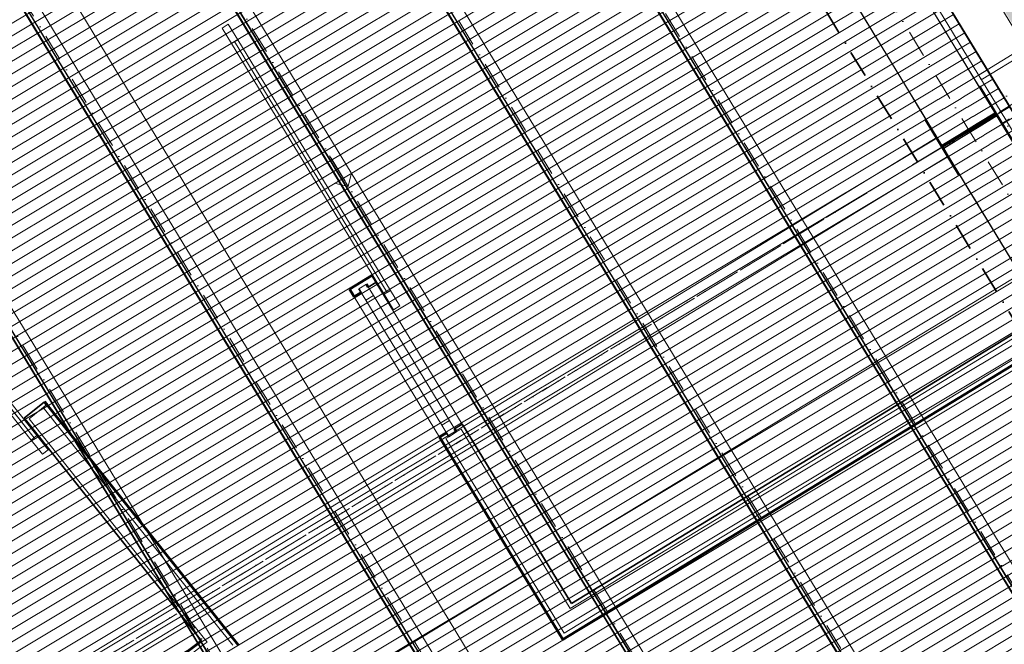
# Model space of a CAD drawing. Header units: millimetres. Extents: x -738537 to 1850049, y -250217 to 604013.
# Tile 202 of 204: x -143427 to -137968, y 493279 to 496740. Entities that reach past the tile are written whole.
import ezdxf

# ---------------------------------------------------------------- set-up
doc = ezdxf.new("R2010")
doc.units = ezdxf.units.MM
doc.header["$MEASUREMENT"] = 0
doc.set_wipeout_variables(frame=1)
for name, pattern in [('Dashed', [280, 140, -140]), ('Dense Dotted', [80.00000000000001, 0, -80.00000000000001]), ('Dot & Dashed', [280, 150, -60.00000000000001, 0, -69.99999999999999]), ('Wipeout_Contour', [1000, 0, -1000])]:
    doc.linetypes.add(name, pattern=pattern)
for name, color, linetype, lineweight in [('0_Pen_No__1', 214, 'Continuous', 35), ('0_Pen_No__128', 9, 'Continuous', 0), ('0_Pen_No__16', 8, 'Continuous', 20), ('0_Pen_No__161', 1, 'Continuous', 5), ('0_Pen_No__2', 1, 'Continuous', 25), ('0_Pen_No__3', 30, 'Continuous', 15), ('0_Pen_No__4', 5, 'Continuous', 5), ('0_Pen_No__41', 7, 'Continuous', 60), ('0_Pen_No__5', 4, 'Continuous', 5), ('0_Pen_No__6', 7, 'Continuous', 5), ('0_Pen_No__69', 255, 'Continuous', 20), ('0_Pen_No__90', 255, 'Continuous', 20), ('A_SITE 3D_Pen_No__128', 9, 'Continuous', 0)]:
    doc.layers.add(name, color=color, linetype=linetype, lineweight=lineweight)
for name, color, linetype, lineweight, true_color in [('0_Pen_No__168', 7, 'Continuous', 5, 0x996633), ('0_Pen_No__21', 7, 'Continuous', 0, 0x00ff4d), ('0_Pen_No__7', 7, 'Continuous', 5, 0x9f07ff)]:
    doc.layers.add(name, color=color, linetype=linetype, lineweight=lineweight, true_color=true_color)
doc.styles.add('GENERATED_STYLE_3', font='GOTHICB.TTF')

msp = doc.modelspace()

# ---------------------------------------------------------------- hatches: boundary and pattern name
at = {"layer": 'A_SITE 3D_Pen_No__128', "linetype": 'Continuous', "lineweight": 0}
h = msp.add_hatch(dxfattribs=at)
h.set_pattern_fill('PATTERN__PAVING', color=9, style=0, pattern_type=2)
h.set_pattern_definition([(0, (50185.62697898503, -15960.65989037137), (0, 400), [300, -100]), (0, (50485.62697898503, -15860.65989037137), (0, 400), [300, -100]), (0, (50385.62697898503, -15760.65989037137), (0, 400), [300, -100]), (0, (50285.62697898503, -15660.65989037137), (0, 400), [300, -100]), (90, (50385.62697898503, -15960.65989037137), (-400, 0), [300, -100]), (90, (50285.62697898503, -15860.65989037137), (-400, 0), [300, -100]), (90, (50185.62697898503, -15760.65989037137), (-400, 0), [300, -100]), (90, (50485.62697898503, -15660.65989037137), (-400, 0), [300, -100])])
edge = h.paths.add_edge_path()
edge.add_line((-141658.9293926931, 502906.4695418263), (-133859.9950531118, 489985.8820768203))
edge.add_line((-133859.9950531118, 489985.8820768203), (-135892.4492537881, 488936.9625801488))
edge.add_line((-135892.4492537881, 488936.9625801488), (-135447.9528253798, 485471.3004020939))
edge.add_line((-135447.9528253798, 485471.3004020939), (-132557.4978225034, 487200.5223492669))
edge.add_line((-132557.4978225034, 487200.5223492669), (-130811.4978724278, 484271.7852503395))
edge.add_line((-130811.4978724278, 484271.7852503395), (-126376.4927639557, 487704.942828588))
edge.add_line((-126376.4927639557, 487704.942828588), (-122397.6530312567, 482565.0172242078))
edge.add_line((-122397.6530312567, 482565.0172242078), (-128475.29806878, 477860.2845403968))
edge.add_arc((-127080.1570592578, 476557.3914522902), 1908.912998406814, 136.9582252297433, 163.5685497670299)
edge.add_line((-128911.1078554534, 477097.361837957), (-129104.1927279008, 476054.664263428))
edge.add_line((-129104.1927279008, 476054.664263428), (-128886.2914889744, 471446.3544810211))
edge.add_line((-128886.2914889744, 471446.3544810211), (-128671.8969748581, 470453.260833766))
edge.add_line((-128671.8969748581, 470453.260833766), (-127087.2195249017, 466132.5667483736))
edge.add_line((-127087.2195249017, 466132.5667483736), (-123461.5061781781, 461877.5054720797))
edge.add_arc((-122058.0420411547, 465862.571642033), 4224.980942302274, 250.598710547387, 274.2765838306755)
edge.add_line((-121742.980219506, 461649.354342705), (-120509.3880554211, 462059.6889993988))
edge.add_line((-120509.3880554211, 462059.6889993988), (-119169.5582814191, 462641.9551146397))
edge.add_line((-119169.5582814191, 462641.9551146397), (-117334.3877235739, 463681.5930941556))
edge.add_line((-117334.3877235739, 463681.5930941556), (-116655.3332468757, 464272.2579887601))
edge.add_line((-116655.3332468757, 464272.2579887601), (-115250.1654718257, 466224.7617648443))
edge.add_line((-115250.1654718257, 466224.7617648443), (-115382.675536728, 466316.6532873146))
edge.add_line((-115382.675536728, 466316.6532873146), (-116768.867495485, 464372.3078483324))
edge.add_line((-116768.867495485, 464372.3078483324), (-117416.7596665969, 463822.002719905))
edge.add_line((-117416.7596665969, 463822.002719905), (-119178.7780829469, 462845.9949843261))
edge.add_line((-119178.7780829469, 462845.9949843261), (-120570.1069556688, 462205.6794619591))
edge.add_line((-120570.1069556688, 462205.6794619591), (-121737.7188536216, 461826.2292595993))
edge.add_arc((-121985.1222943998, 465796.2847904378), 3977.756827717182, 250.6114960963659, 273.5659113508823, ccw=False)
edge.add_line((-123305.6256770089, 462044.1093951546), (-126795.2386001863, 466254.0045489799))
edge.add_line((-126795.2386001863, 466254.0045489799), (-128417.6412986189, 470541.8839182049))
edge.add_line((-128417.6412986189, 470541.8839182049), (-128658.5993877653, 471458.8567635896))
edge.add_line((-128658.5993877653, 471458.8567635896), (-128763.3248807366, 476165.610694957))
edge.add_line((-128763.3248807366, 476165.610694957), (-128607.6067542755, 476976.9995447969))
edge.add_arc((-126795.1373672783, 476447.5864265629), 1888.206431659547, 136.8095910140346, 163.7171839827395, ccw=False)
edge.add_line((-128171.7969676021, 477739.9222472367), (-127416.23583989, 478324.8055445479))
edge.add_line((-127416.23583989, 478324.8055445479), (-125872.2569375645, 477891.1987847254))
edge.add_line((-125872.2569375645, 477891.1987847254), (-121158.2987825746, 481540.2951820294))
edge.add_line((-121158.2987825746, 481540.2951820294), (-121946.7165571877, 482558.7852391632))
edge.add_line((-121946.7165571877, 482558.7852391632), (-121956.0473127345, 482551.5622589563))
edge.add_line((-121956.0473127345, 482551.5622589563), (-129459.6106460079, 492244.7793503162))
edge.add_line((-129459.6106460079, 492244.7793503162), (-133676.8141901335, 490076.262179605))
edge.add_line((-133676.8141901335, 490076.262179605), (-141537.6477579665, 502979.6757724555))
edge.add_line((-141537.6477579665, 502979.6757724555), (-141658.9293926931, 502906.4695418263))

# ---------------------------------------------------------------- linework, layer by layer
at = {"layer": '0_Pen_No__3', "color": 7, "linetype": 'Continuous', "lineweight": 15}
for p, q in [((-138029.1991405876, 494760.7113019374), (-138283.1604910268, 494605.9951836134)), ((-138029.1991405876, 494760.7113019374), (-138007.9673772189, 494725.8584176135)), ((-138007.9673772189, 494725.8584176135), (-138261.9287276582, 494571.14229929)), ((-138283.1604910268, 494605.9951836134), (-139036.5790178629, 494147.0068091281)), ((-138283.1604910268, 494605.9951836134), (-138261.9287276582, 494571.14229929)), ((-138261.9287276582, 494571.14229929), (-139015.3428704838, 494112.1539248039)), ((-138774.0162386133, 494306.9618201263), (-138752.7844752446, 494272.1089358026)), ((-139036.5790178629, 494147.0068091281), (-139222.3558513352, 494033.8291913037)), ((-139036.5790178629, 494147.0068091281), (-139015.3428704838, 494112.1539248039)), ((-139015.3428704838, 494112.1539248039), (-139201.1240879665, 493998.97630698)), ((-139222.3558513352, 494033.8291913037), (-139980.9343586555, 493571.6930972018)), ((-139222.3558513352, 494033.8291913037), (-139201.1240879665, 493998.97630698)), ((-139201.1240879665, 493998.97630698), (-139959.702595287, 493536.8402128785)), ((-139250.4792793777, 494016.692093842), (-139229.247516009, 493981.8392095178)), ((-139476.3172017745, 493879.1130729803), (-139455.0854384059, 493844.2601886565)), ((-139508.7544962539, 493859.349953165), (-139487.5227328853, 493824.4970688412)), ((-139726.9730082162, 493726.4048315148), (-139705.7412448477, 493691.5563312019)), ((-139980.9343586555, 493571.6930972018), (-139959.702595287, 493536.8402128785))]:
    msp.add_line(p, q, dxfattribs=at)
for points in [[(-161459.2797118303, 523616.4396209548), (-162528.4261944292, 524819.0204494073), (-165486.4915726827, 522193.4889295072), (-164417.7468441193, 520986.2143751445), (-165655.4646538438, 519885.8295931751), (-158661.369294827, 512020.6377612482), (-161000.2928529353, 509940.757860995), (-160550.0876614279, 509434.4807782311), (-160072.2245931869, 509869.7380625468), (-146311.2996773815, 491713.3398175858), (-146288.8038686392, 491683.6585646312), (-141875.7226593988, 485860.3230576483), (-134132.2816761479, 489842.057524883), (-149778.0654580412, 515524.0590160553), (-150456.8647923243, 515110.5266388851), (-159275.1582538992, 525087.229691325), (-159407.0048719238, 524970.0527715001), (-159640.8659356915, 525233.1005953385)], [(-140025.349321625, 495404.3384524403), (-141209.9892792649, 497366.6291674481), (-140513.4838503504, 497787.1112884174), (-139328.8438927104, 495824.8205734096)]]:
    msp.add_lwpolyline(points, close=True, dxfattribs=at)

# ---------------------------------------------------------------- next in the draw order: wipeouts: each hides what was drawn before it
at = {"color": 254, "linetype": 'Wipeout_Contour', "lineweight": 0, "ltscale": 4357763.73173579}
msp.add_wipeout([(-149231.65046013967, 495566.4134747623), (-151654.8573000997, 493828.075023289), (-149846.6964267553, 491292.221350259), (-147885.45595578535, 492689.70368699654), (-147704.86051711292, 492818.3870913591), (-142494.99402362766, 485532.14447194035), (-141870.404024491, 485853.31811416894), (-149134.4840580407, 495438.28479286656)], dxfattribs=at)
at = {"color": 254, "linetype": 'Wipeout_Contour', "lineweight": 0, "ltscale": 2168686.363240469}
msp.add_wipeout([(-139232.0375556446, 491717.6901347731), (-136630.36053420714, 493279.4466280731), (-136656.37452154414, 493322.1476725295), (-139215.18143802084, 491786.12560523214)], dxfattribs=at)

# ---------------------------------------------------------------- next in the draw order: hatches: boundary and pattern name
at = {"layer": '0_Pen_No__128', "linetype": 'Continuous', "lineweight": 0, "true_color": 0x2f2f2f}
h = msp.add_hatch(color=250, dxfattribs=at)
h.paths.add_polyline_path([(-140185.2646659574, 498598.9832902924), (-142169.8771670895, 497400.8676128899), (-140379.4893663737, 494435.1890242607), (-138394.8768652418, 495633.3047016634)])
h.paths.add_polyline_path([(-140025.349321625, 495404.3384524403), (-141209.9892792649, 497366.6291674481), (-140513.4838503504, 497787.1112884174), (-139328.8438927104, 495824.8205734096)], flags=0)
h = msp.add_hatch(color=250, dxfattribs=at)
h.paths.add_polyline_path([(-145028.5977082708, 496009.4049909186), (-147092.2409881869, 494411.9293641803), (-144971.6980938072, 491672.5798426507), (-142908.0548138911, 493270.0554693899)])
h.paths.add_polyline_path([(-145038.810774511, 492438.3902504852), (-146441.9033578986, 494250.926562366), (-145209.1961270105, 495205.1708231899), (-143806.1035436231, 493392.6345113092)], flags=0)

# ---------------------------------------------------------------- next in the draw order: linework, layer by layer
at = {"layer": '0_Pen_No__3', "color": 7, "linetype": 'Continuous', "lineweight": 15}
for points in [[(-140185.2646659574, 498598.9832902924), (-142169.8771670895, 497400.8676128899), (-140379.4893663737, 494435.1890242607), (-138394.8768652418, 495633.3047016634)], [(-145028.5977082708, 496009.4049909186), (-147092.2409881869, 494411.9293641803), (-144971.6980938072, 491672.5798426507), (-142908.0548138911, 493270.0554693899)]]:
    msp.add_lwpolyline(points, close=True, dxfattribs=at)

# ---------------------------------------------------------------- next in the draw order: wipeouts: each hides what was drawn before it
at = {"color": 254, "linetype": 'Wipeout_Contour', "lineweight": 0, "ltscale": 3274114.801400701}
msp.add_wipeout([(-149340.69628907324, 495713.1732858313), (-141882.9420496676, 485858.26028435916), (-134439.8966987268, 489683.8773511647), (-140343.81723151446, 499374.95509745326), (-143093.85045132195, 497699.8365008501), (-144273.55745379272, 499635.66845030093)], dxfattribs=at)

# ---------------------------------------------------------------- next in the draw order: hatches: boundary and pattern name
at = {"layer": '0_Pen_No__128', "linetype": 'Continuous', "lineweight": 0}
h = msp.add_hatch(dxfattribs=at)
h.set_pattern_fill('PATTERN__TILES_ANGLED', color=9, style=0, pattern_type=2)
h.set_pattern_definition([(31.22252268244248, (-141305.8923864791, 493150.9151897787), (-207345.283489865, 342064.2241078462), []), (121.2225226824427, (-141305.8923864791, 493150.9151897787), (342064.2241078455, 207345.2834898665), [])])
h.paths.add_polyline_path([(-149340.6962890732, 495713.1732858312), (-141882.9420496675, 485858.2602843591), (-134439.8966987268, 489683.8773511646), (-140343.8172315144, 499374.9550974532), (-143093.8504513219, 497699.83650085), (-144273.5574537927, 499635.6684503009)])
at = {"layer": '0_Pen_No__7', "linetype": 'Continuous', "lineweight": 5, "true_color": 0x3f3f3f}
for points in [[(-138355.0408602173, 496331.4883279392), (-138216.7590200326, 496104.5035440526), (-138118.5487031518, 496164.3344255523), (-138256.8305433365, 496391.3192094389)], [(-134337.5558170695, 489957.9677040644), (-138107.6717022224, 496146.4802120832), (-138205.8820080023, 496086.6493184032), (-134435.7661228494, 489898.1368103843)]]:
    msp.add_hatch(color=250, dxfattribs=at).paths.add_polyline_path(points)

# ---------------------------------------------------------------- next in the draw order: linework, layer by layer
at = {"layer": '0_Pen_No__1', "color": 7, "linetype": 'Dot & Dashed', "lineweight": 35}
msp.add_line((-129559.1722800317, 481359.8123515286), (-160919.9861070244, 532837.531265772), dxfattribs=at)
at = {"layer": '0_Pen_No__1', "color": 7, "linetype": 'Continuous', "lineweight": 35}
for p, q in [((-138256.8301233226, 496391.3177430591), (-138158.6195177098, 496451.1507198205)), ((-138256.8301233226, 496391.3177430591), (-138158.6195177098, 496451.1507198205)), ((-138355.0407289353, 496331.4891503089), (-138256.8301233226, 496391.3177430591)), ((-138355.0407289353, 496331.4891503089), (-138256.8301233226, 496391.3177430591)), ((-138118.5496607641, 496164.3355938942), (-138256.8301233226, 496391.3177430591)), ((-138410.5510712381, 496297.6708924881), (-138355.0407289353, 496331.4891503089)), ((-138410.5510712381, 496297.6708924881), (-138355.0407289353, 496331.4891503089)), ((-138216.7602663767, 496104.5026171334), (-138355.0407289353, 496331.4891503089)), ((-138453.251334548, 496271.6561735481), (-138410.5510712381, 496297.6708924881)), ((-138453.251334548, 496271.6561735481), (-138410.5510712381, 496297.6708924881)), ((-138453.251334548, 496271.6561735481), (-138410.5510712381, 496297.6708924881)), ((-138453.251334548, 496271.6561735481), (-138410.5510712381, 496297.6708924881)), ((-134337.5553289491, 489957.9663060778), (-138107.6729304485, 496146.4795186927)), ((-134435.765934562, 489898.1377133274), (-138205.8835360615, 496086.6509259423)), ((-141494.6148528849, 495258.3096578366), (-141451.9189735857, 495284.3287607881)), ((-141494.6148528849, 495258.3096578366), (-141451.9189735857, 495284.3287607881)), ((-141462.3266147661, 495301.4088661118), (-141475.338358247, 495322.7546137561)), ((-141462.3266147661, 495301.4088661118), (-141451.9189735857, 495284.3287607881)), ((-141462.3266147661, 495301.4088661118), (-141451.9189735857, 495284.3287607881)), ((-141547.7183733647, 495249.3662761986), (-141534.7066298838, 495228.0205285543)), ((-143289.3148110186, 494622.8254003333), (-143402.6940933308, 494532.4358696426)), ((-143289.3148110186, 494622.8254003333), (-143402.6940933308, 494532.4358696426)), ((-143390.2259671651, 494516.7981038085), (-143402.6940933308, 494532.4358696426)), ((-143390.2259671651, 494516.7981038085), (-143402.6940933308, 494532.4358696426)), ((-141015.8545905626, 494472.7475652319), (-140973.1587112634, 494498.7666681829)), ((-141015.8545905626, 494472.7475652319), (-140973.1587112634, 494498.7666681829)), ((-140962.7510700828, 494481.6909468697), (-140973.1587112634, 494498.7666681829)), ((-140962.7510700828, 494481.6909468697), (-140973.1587112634, 494498.7666681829)), ((-141048.1428286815, 494429.6483569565), (-141061.1501881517, 494450.9941046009))]:
    msp.add_line(p, q, dxfattribs=at)
for points in [[(-138020.33839722, 496224.1653184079), (-138158.620273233, 496451.1501533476)], [(-138453.2511884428, 496271.6574688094), (-138314.9693157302, 496044.6726392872)], [(-138314.9693157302, 496044.6726392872), (-138020.33839722, 496224.1653184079)], [(-138009.4613964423, 496206.3111057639), (-138304.0923137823, 496026.8184247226)], [(-134239.3455112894, 490017.7985977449), (-138009.4613964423, 496206.3111057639)], [(-137939.7071195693, 496187.9161160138), (-137982.4072517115, 496161.9026826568)], [(-137982.4072517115, 496161.9026826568), (-134320.9679180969, 490151.779327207)], [(-138304.0923137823, 496026.8184247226), (-134533.9764286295, 489838.3059167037)], [(-137742.578628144, 495105.1134764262), (-140367.9411856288, 493505.7110740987)], [(-143390.2269168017, 494516.7964923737), (-142419.4369136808, 493299.0834251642)], [(-140367.9411856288, 493505.7110740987), (-140962.7493907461, 494481.689145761)]]:
    msp.add_lwpolyline(points, dxfattribs=at)
at = {"layer": '0_Pen_No__16', "color": 8, "linetype": 'Dense Dotted', "lineweight": 20}
for p, q in [((-138229.2634646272, 496148.5838437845), (-135266.8691293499, 497953.3056501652)), ((-138153.8409461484, 496024.7443121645), (-135191.4334588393, 497829.4748865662)), ((-134684.256039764, 496967.4600329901), (-138006.2006209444, 494944.4451864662))]:
    msp.add_line(p, q, dxfattribs=at)
at = {"layer": '0_Pen_No__168', "color": 25, "linetype": 'Continuous', "lineweight": 5, "true_color": 0x996633}
msp.add_lwpolyline([(-149340.6962890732, 495713.1732858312), (-141882.9420496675, 485858.2602843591), (-134439.8966987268, 489683.8773511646), (-140343.8172315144, 499374.9550974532), (-143093.8504513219, 497699.83650085), (-144273.5574537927, 499635.6684503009)], close=True, dxfattribs=at)
at = {"layer": '0_Pen_No__2', "color": 7, "linetype": 'Continuous', "lineweight": 25}
for points in [[(-138355.5760545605, 496332.3672889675), (-138257.3657058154, 496392.1982129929), (-138203.2560103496, 496303.379058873), (-138301.4663590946, 496243.5481348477)], [(-138270.8684873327, 496193.3228089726), (-138172.6581385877, 496253.1537329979), (-138118.548443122, 496164.3345788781), (-138216.7587918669, 496104.5036548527)], [(-138205.881791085, 496086.6494422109), (-138107.6714423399, 496146.4803662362), (-138053.561746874, 496057.6612121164), (-138151.7720956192, 495997.8302880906)]]:
    msp.add_lwpolyline(points, close=True, dxfattribs=at)
at = {"layer": '0_Pen_No__21', "color": 100, "linetype": 'Continuous', "lineweight": 0, "true_color": 0x00ff4d}
for p, q in [((-141505.0224940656, 495275.3897631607), (-141547.7183733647, 495249.3662761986)), ((-141505.0224940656, 495275.3897631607), (-141547.7183733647, 495249.3662761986)), ((-137732.173653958, 495088.0346858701), (-140374.6141271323, 493478.2259910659)), ((-140407.9720638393, 493340.8091785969), (-137680.1442160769, 495002.6341592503)), ((-143374.5882013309, 494529.2618459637), (-143276.8466848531, 494607.1832504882)), ((-142308.2039252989, 493352.0585498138), (-143296.3949881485, 494591.6024767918)), ((-143374.5882013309, 494529.2618459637), (-142387.9052381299, 493291.6161955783)), ((-140979.8267913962, 494471.2789216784), (-141005.4469493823, 494455.6674599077)), ((-140374.6141271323, 493478.2259910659), (-140979.8267913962, 494471.2789216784)), ((-141065.2185499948, 494419.2407157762), (-141048.1428286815, 494429.6483569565)), ((-141065.2185499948, 494419.2407157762), (-140407.9720638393, 493340.8091785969)), ((-141005.4469493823, 494455.6674599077), (-141048.1428286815, 494429.6483569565)), ((-141005.4469493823, 494455.6674599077), (-141048.1428286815, 494429.6483569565)), ((-141005.4469493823, 494455.6674599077), (-141048.1428286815, 494429.6483569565)), ((-142245.8501424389, 493273.8434165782), (-142308.2039252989, 493352.0585498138)), ((-142403.8498847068, 493279.5294783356), (-145362.4082107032, 491035.9419061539)), ((-142387.9052381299, 493291.6161955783), (-142403.8498847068, 493279.5294783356)), ((-142387.9052381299, 493291.6161955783), (-142403.8498847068, 493279.5294783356))]:
    msp.add_line(p, q, dxfattribs=at)
at = {"layer": '0_Pen_No__3', "color": 7, "linetype": 'Continuous', "lineweight": 15}
for p, q in [((-138158.6195177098, 496451.1507198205), (-139576.3515557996, 498778.3063021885)), ((-138158.6195177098, 496451.1507198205), (-139576.3515557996, 498778.3063021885)), ((-138453.251334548, 496271.6561735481), (-139870.9833726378, 498598.8161399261)), ((-138453.251334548, 496271.6561735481), (-139870.9833726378, 498598.8161399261)), ((-138101.8685004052, 496371.4537910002), (-138107.8439068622, 496367.810678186)), ((-138107.8439068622, 496367.810678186), (-138017.0598152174, 496218.7893896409)), ((-137916.6528202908, 496067.4270394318), (-138101.8685004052, 496371.4537910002)), ((-138017.0598152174, 496218.7893896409), (-138311.6872480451, 496039.2948433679)), ((-138308.0485192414, 496033.319436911), (-138013.4167024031, 496212.8095991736)), ((-138013.4167024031, 496212.8095991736), (-137922.6282267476, 496063.788310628)), ((-138402.4757237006, 496188.320515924), (-138408.455514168, 496184.6774031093)), ((-138408.455514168, 496184.6774031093), (-138223.2398340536, 495880.6506515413)), ((-138311.6872480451, 496039.2948433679), (-138402.4757237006, 496188.320515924)), ((-138217.2600435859, 495884.293764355), (-138308.0485192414, 496033.319436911)), ((-141709.861005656, 495986.1913228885), (-141605.7758258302, 495815.4078056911)), ((-141605.7758258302, 495815.4078056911), (-141589.1034334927, 495884.1271719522)), ((-138223.2398340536, 495880.6506515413), (-138217.2600435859, 495884.293764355)), ((-141605.7758258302, 495815.4078056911), (-141674.4908080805, 495832.0845820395)), ((-141451.9189735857, 495284.3287607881), (-140973.1587112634, 494498.7666681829)), ((-141573.1324828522, 495204.601143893), (-141099.57604112, 494427.5747199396))]:
    msp.add_line(p, q, dxfattribs=at)
at = {"layer": '0_Pen_No__4', "color": 7, "linetype": 'Continuous', "lineweight": 5}
for p, q in [((-138111.7675864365, 496432.4317474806), (-137852.1536039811, 496590.5980527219)), ((-137836.5450870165, 496564.9782518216), (-138096.1590694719, 496406.8119465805)), ((-138096.1590694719, 496406.8119465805), (-138111.7675864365, 496432.4317474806))]:
    msp.add_line(p, q, dxfattribs=at)
at = {"layer": '0_Pen_No__4', "color": 7, "linetype": 'Dashed', "lineweight": 5}
msp.add_lwpolyline([(-133796.967740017, 489460.9735714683), (-133796.9157131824, 489460.8881711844), (-144272.3417829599, 483079.1382026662), (-144272.3938097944, 483079.2236029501), (-160443.9479583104, 509624.28111098), (-160443.9999851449, 509624.3665112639), (-149968.5739153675, 516006.116479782), (-149968.5218885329, 516006.0310794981)], close=True, dxfattribs=at)
at = {"layer": '0_Pen_No__4', "color": 7, "linetype": 'Continuous', "lineweight": 5}
msp.add_lwpolyline([(-149500.4166657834, 515706.1989232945), (-133606.603357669, 489618.1129492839), (-133862.801366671, 489462.027779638), (-149756.6146747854, 515550.1137536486)], close=True, dxfattribs=at)
at = {"layer": '0_Pen_No__41', "color": 7, "linetype": 'Continuous', "lineweight": 60}
for p, q in [((-141475.338358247, 495322.7546137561), (-141599.1515858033, 495247.2970231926)), ((-141475.338358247, 495322.7546137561), (-141599.1515858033, 495247.2970231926)), ((-141586.1442263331, 495225.9468915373), (-141599.1515858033, 495247.2970231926)), ((-141586.1442263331, 495225.9468915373), (-141599.1515858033, 495247.2970231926)), ((-141534.7066298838, 495228.0205285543), (-141573.1324828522, 495204.601143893)), ((-141534.7066298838, 495228.0205285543), (-141573.1324828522, 495204.601143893)), ((-141505.0224940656, 495275.3897631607), (-141494.6148528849, 495258.3096578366)), ((-141586.1442263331, 495225.9468915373), (-141573.1324828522, 495204.601143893)), ((-141586.1442263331, 495225.9468915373), (-141573.1324828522, 495204.601143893)), ((-143276.8466848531, 494607.1832504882), (-143289.3148110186, 494622.8254003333)), ((-141005.4469493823, 494455.6674599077), (-141015.8545905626, 494472.7475652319)), ((-141061.1501881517, 494450.9941046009), (-141099.57604112, 494427.5747199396)), ((-141061.1501881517, 494450.9941046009), (-141099.57604112, 494427.5747199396)), ((-141086.5686816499, 494406.2289722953), (-141099.57604112, 494427.5747199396)), ((-141086.5686816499, 494406.2289722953), (-141099.57604112, 494427.5747199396))]:
    msp.add_line(p, q, dxfattribs=at)
for points in [[(-140416.3112737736, 493306.4547337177), (-137667.1396752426, 494981.283090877)], [(-142215.6422908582, 493276.0595157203), (-143276.84758194, 494607.1852440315)], [(-141086.5667715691, 494406.2288502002), (-140416.3112737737, 493306.4547337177)], [(-142419.4369136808, 493299.0834251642), (-145377.5143622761, 491055.8628111)]]:
    msp.add_lwpolyline(points, dxfattribs=at)
at = {"layer": '0_Pen_No__5', "color": 7, "linetype": 'Dot & Dashed', "lineweight": 5}
for p, q in [((-159478.6943959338, 531115.7505560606), (-129690.1709009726, 482218.938142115)), ((-135238.7676213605, 497907.1770905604), (-150877.1209131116, 488380.1038965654))]:
    msp.add_line(p, q, dxfattribs=at)
at = {"layer": '0_Pen_No__6', "color": 7, "linetype": 'Continuous', "lineweight": 5}
for p, q in [((-134914.0304642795, 488780.3282610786), (-151085.0016626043, 515324.4063745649)), ((-134986.2693615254, 488736.3194572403), (-151157.2405598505, 515280.3975707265)), ((-134984.3860022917, 488737.4668223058), (-151155.3572006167, 515281.544935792)), ((-134982.7039454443, 488738.4915515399), (-151153.6751437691, 515282.569665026)), ((-134969.3191284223, 488746.6457428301), (-151140.2903267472, 515290.7238563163)), ((-134967.4357691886, 488747.7931078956), (-151138.4069675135, 515291.8712213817)), ((-135821.438412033, 488227.5244407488), (-151992.4096103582, 514771.6025542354)), ((-135768.0331071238, 488260.0595939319), (-151939.004305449, 514804.1377074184)), ((-135840.2720043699, 488216.0507900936), (-152011.2432026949, 514760.12890358)), ((-135838.3886451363, 488217.1981551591), (-152009.3598434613, 514761.2762686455)), ((-135836.7065882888, 488218.2228843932), (-152007.6777866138, 514762.3009978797)), ((-135823.3217712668, 488226.3770756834), (-151994.2929695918, 514770.4551891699)), ((-136622.0357499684, 487739.7909267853), (-152793.0069482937, 514283.869040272)), ((-136694.2746472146, 487695.782122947), (-152865.2458455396, 514239.8602364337)), ((-136692.3912879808, 487696.9294880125), (-152863.362486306, 514241.0076014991)), ((-136690.7092311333, 487697.9542172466), (-152861.6804294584, 514242.0323307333)), ((-136677.3244141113, 487706.1084085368), (-152848.2956124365, 514250.1865220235)), ((-136675.4410548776, 487707.2557736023), (-152846.4122532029, 514251.3338870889)), ((-137476.0383928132, 487219.5222596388), (-153647.7087195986, 513764.747967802)), ((-137548.2772900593, 487175.5134558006), (-153719.9476168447, 513720.7391639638)), ((-137546.3939308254, 487176.6608208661), (-153718.0642576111, 513721.8865290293)), ((-137544.711873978, 487177.6855501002), (-153716.3822007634, 513722.9112582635)), ((-137531.327056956, 487185.8397413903), (-153702.9973837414, 513731.0654495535)), ((-137529.4436977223, 487186.9871064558), (-153701.1140245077, 513732.2128146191)), ((-138330.0410356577, 486699.2535924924), (-154501.7113624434, 513244.4793006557)), ((-138402.2799329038, 486655.2447886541), (-154573.9502596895, 513200.4704968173)), ((-138400.3965736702, 486656.3921537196), (-154572.0669004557, 513201.6178618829)), ((-138398.7145168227, 486657.4168829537), (-154570.3848436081, 513202.6425911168)), ((-138385.3296998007, 486665.5710742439), (-154557.0000265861, 513210.7967824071)), ((-138383.446340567, 486666.7184393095), (-154555.1166673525, 513211.9441474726)), ((-138449.573149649, 496361.721287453), (-139789.2610309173, 498560.7760798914)), ((-138449.573149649, 496361.721287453), (-139789.2610309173, 498560.7760798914)), ((-139831.961294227, 498534.7657449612), (-138492.2734129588, 496335.7065685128)), ((-139831.961294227, 498534.7657449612), (-138492.2734129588, 496335.7065685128)), ((-142304.8413891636, 496693.4374500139), (-142270.6855625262, 496714.257116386)), ((-142270.6855625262, 496714.257116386), (-142218.6429726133, 496628.8653577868)), ((-142252.7987992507, 496608.0456914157), (-142304.8413891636, 496693.4374500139)), ((-142218.6429726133, 496628.8653577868), (-142252.7987992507, 496608.0456914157)), ((-142235.7230779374, 496618.4577166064), (-141388.9382772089, 495229.0288509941)), ((-138449.573149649, 496361.721287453), (-138492.2734129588, 496335.7065685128)), ((-138449.573149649, 496361.721287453), (-138492.2734129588, 496335.7065685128)), ((-138492.2734129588, 496335.7065685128), (-138453.251334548, 496271.6561735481)), ((-138492.2734129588, 496335.7065685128), (-138453.251334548, 496271.6561735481)), ((-138410.5510712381, 496297.6708924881), (-138449.573149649, 496361.721287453)), ((-138410.5510712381, 496297.6708924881), (-138449.573149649, 496361.721287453)), ((-141547.7183733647, 495249.3662761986), (-141508.6875269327, 495185.3246492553)), ((-141465.9916476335, 495211.3437522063), (-141505.0224940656, 495275.3897631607)), ((-141406.0139985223, 495218.6212098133), (-141371.858171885, 495239.4364921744)), ((-141371.858171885, 495239.4364921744), (-141319.815581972, 495154.0447335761)), ((-143970.8092598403, 495204.9474807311), (-143347.4380236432, 494423.0197329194)), ((-141508.6875269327, 495185.3246492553), (-141465.9916476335, 495211.3437522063)), ((-141508.6875269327, 495185.3246492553), (-141087.1736751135, 494493.6899839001)), ((-141044.4777958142, 494519.7134708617), (-141465.9916476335, 495211.3437522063)), ((-141353.9714086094, 495133.229451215), (-141406.0139985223, 495218.6212098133)), ((-141319.815581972, 495154.0447335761), (-141353.9714086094, 495133.229451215)), ((-141044.4777958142, 494519.7134708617), (-141087.1736751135, 494493.6899839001)), ((-141005.4469493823, 494455.6674599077), (-141044.4777958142, 494519.7134708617)), ((-141087.1736751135, 494493.6899839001), (-141048.1428286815, 494429.6483569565)), ((-143331.8002578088, 494435.4878590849), (-143363.0757894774, 494410.5516067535)), ((-143363.0757894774, 494410.5516067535), (-143300.7395426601, 494332.3583935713)), ((-143269.4640109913, 494357.2946459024), (-143331.8002578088, 494435.4878590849)), ((-143300.7395426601, 494332.3583935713), (-143269.4640109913, 494357.2946459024))]:
    msp.add_line(p, q, dxfattribs=at)
at = {"layer": '0_Pen_No__6', "color": 7, "linetype": 'Dot & Dashed', "lineweight": 5}
for p, q in [((-134959.5667090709, 488752.5870338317), (-151130.5379073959, 515296.665147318)), ((-135813.5693519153, 488232.3183666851), (-151984.5405502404, 514776.3964801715)), ((-136667.57199476, 487712.0496995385), (-152838.5431930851, 514256.127813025)), ((-137521.5746376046, 487191.7810323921), (-153693.2449643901, 513737.0067405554)), ((-138375.5772804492, 486671.5123652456), (-154547.2476072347, 513216.7380734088))]:
    msp.add_line(p, q, dxfattribs=at)
at = {"layer": '0_Pen_No__6', "color": 7, "linetype": 'Continuous', "lineweight": 5}
for points in [[(-142235.7214925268, 496618.4561654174), (-141388.9365036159, 495229.0274832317), (-141406.014763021, 495218.6191665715), (-142252.7997519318, 496608.0478487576)], [(-142218.6432331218, 496628.8644820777), (-141371.8582442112, 495239.4357998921), (-141388.9365036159, 495229.0274832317), (-142235.7214925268, 496618.4561654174)], [(-143986.4471275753, 495192.4787255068), (-143363.0765621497, 494410.552170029), (-143347.4380310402, 494423.0195813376), (-143970.8085964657, 495204.9461368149)], [(-143970.8085964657, 495204.9461368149), (-143347.4380310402, 494423.0195813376), (-143331.7994999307, 494435.4869926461), (-143955.1700653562, 495217.4135481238)]]:
    msp.add_lwpolyline(points, close=True, dxfattribs=at)
at = {"layer": '0_Pen_No__69', "color": 255, "linetype": 'Dot & Dashed', "lineweight": 20}
for p, q in [((-134105.5640662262, 489272.8557009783), (-150276.5352645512, 515816.9338144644)), ((-138011.2713370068, 496218.2157920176), (-148798.4114283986, 489643.6277614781))]:
    msp.add_line(p, q, dxfattribs=at)
at = {"layer": '0_Pen_No__90', "color": 255, "linetype": 'Continuous', "lineweight": 20}
for p, q in [((-134115.3164855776, 489266.9144099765), (-150286.2876839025, 515810.9925234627)), ((-134113.4331263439, 489268.061775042), (-150284.4043246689, 515812.1398885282)), ((-134060.0278214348, 489300.596928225), (-150230.9990197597, 515844.6750417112)), ((-134132.2667186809, 489256.5881243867), (-150303.2379170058, 515800.6662378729)), ((-134130.3833594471, 489257.7354894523), (-150301.3545577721, 515801.8136029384)), ((-134128.7013025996, 489258.7602186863), (-150299.6725009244, 515802.8383321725)), ((-138042.4976152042, 496269.4497607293), (-148811.8443359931, 489705.7065027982)), ((-137980.0450588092, 496166.9818233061), (-138042.4976152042, 496269.4497607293)), ((-137980.0450588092, 496166.9818233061), (-148749.3917795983, 489603.2385653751))]:
    msp.add_line(p, q, dxfattribs=at)

# ---------------------------------------------------------------- next in the draw order: texts
at = {"layer": '0_Pen_No__6', "color": 7, "linetype": 'Continuous', "lineweight": 5, "insert": (-138516.2112690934, 499733.9642106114), "char_height": 199.9999999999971, "attachment_point": 7, "rotation": 307.5739354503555, "style": 'GENERATED_STYLE_3'}
msp.add_mtext('\\A1;{\\pql;\\fArial|b0|i0|c0|p34;Ø upvc Sewer Pipe Laid to fall @ 1:60 Gradient}', dxfattribs=at)

# ---------------------------------------------------------------- next in the draw order: wipeouts: each hides what was drawn before it
at = {"color": 254, "linetype": 'Wipeout_Contour', "lineweight": 0, "ltscale": 2168335.033900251}
msp.add_wipeout([(-134239.34551128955, 490017.7985977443), (-138009.46139644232, 496206.3111057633), (-138107.6717022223, 496146.48021208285), (-134337.5558170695, 489957.967704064)], dxfattribs=at)

# ---------------------------------------------------------------- next in the draw order: wipeouts: each hides what was drawn before it
at = {"color": 254, "linetype": 'Wipeout_Contour', "lineweight": 0, "ltscale": 2168245.392708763}
msp.add_wipeout([(-134337.55581706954, 489957.96770406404), (-138107.67170222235, 496146.4802120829), (-138205.88200800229, 496086.64931840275), (-134435.7661228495, 489898.1368103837)], dxfattribs=at)

# ---------------------------------------------------------------- next in the draw order: linework, layer by layer
at = {"layer": '0_Pen_No__3', "color": 7, "linetype": 'Continuous', "lineweight": 15}
msp.add_lwpolyline([(-138009.4613964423, 496206.3111057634), (-138107.6717022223, 496146.480212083)], dxfattribs=at)

# ---------------------------------------------------------------- next in the draw order: wipeouts: each hides what was drawn before it
at = {"color": 254, "linetype": 'Wipeout_Contour', "lineweight": 0, "ltscale": 2168155.845409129}
msp.add_wipeout([(-134435.76612284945, 489898.13681038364), (-138205.88200800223, 496086.6493184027), (-138304.09231378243, 496026.8184247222), (-134533.9764286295, 489838.3059167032)], dxfattribs=at)

# ---------------------------------------------------------------- next in the draw order: linework, layer by layer
at = {"layer": '0_Pen_No__3', "color": 7, "linetype": 'Continuous', "lineweight": 15}
msp.add_line((-138223.2382686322, 495880.6521775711), (-138217.2602500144, 495884.2940580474), dxfattribs=at)
for points in [[(-134239.3455112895, 490017.7985977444), (-138009.4613964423, 496206.3111057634)], [(-138107.6717022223, 496146.480212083), (-138205.8820080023, 496086.6493184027)], [(-138205.8820080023, 496086.6493184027), (-138304.0923137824, 496026.8184247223)], [(-138304.0923137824, 496026.8184247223), (-134533.9764286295, 489838.3059167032)]]:
    msp.add_lwpolyline(points, dxfattribs=at)

# ---------------------------------------------------------------- next in the draw order: wipeouts: each hides what was drawn before it
at = {"color": 254, "linetype": 'Wipeout_Contour', "lineweight": 0, "ltscale": 2197337.159331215}
msp.add_wipeout([(-138020.3383972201, 496224.1653184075), (-141918.5091593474, 502622.87549300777), (-142016.7194655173, 502563.04459996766), (-138118.54870339, 496164.3344253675)], dxfattribs=at)

# ---------------------------------------------------------------- next in the draw order: linework, layer by layer
at = {"layer": '0_Pen_No__3', "color": 7, "linetype": 'Continuous', "lineweight": 15}
msp.add_line((-138013.4162100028, 496212.8102027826), (-137922.6293324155, 496063.7867386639), dxfattribs=at)

# ---------------------------------------------------------------- next in the draw order: wipeouts: each hides what was drawn before it
at = {"color": 254, "linetype": 'Wipeout_Contour', "lineweight": 0, "ltscale": 2197248.701182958}
msp.add_wipeout([(-138118.5487033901, 496164.33442536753), (-142016.71946551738, 502563.0445999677), (-142114.9297716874, 502503.21370692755), (-138216.7590095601, 496104.50353232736)], dxfattribs=at)

# ---------------------------------------------------------------- next in the draw order: linework, layer by layer
at = {"layer": '0_Pen_No__3', "color": 7, "linetype": 'Continuous', "lineweight": 15}
for p, q in [((-138101.8669494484, 496371.4535659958), (-138107.8449680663, 496367.8116855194)), ((-138107.8449680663, 496367.8116855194), (-138017.0580904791, 496218.7882214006)), ((-137916.6513137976, 496067.4286191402), (-138101.8669494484, 496371.4535659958))]:
    msp.add_line(p, q, dxfattribs=at)
msp.add_lwpolyline([(-138020.3383972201, 496224.1653184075), (-138118.5487033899, 496164.3344253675)], dxfattribs=at)

# ---------------------------------------------------------------- next in the draw order: wipeouts: each hides what was drawn before it
at = {"color": 254, "linetype": 'Wipeout_Contour', "lineweight": 0, "ltscale": 2197160.335783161}
msp.add_wipeout([(-138216.75900955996, 496104.50353232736), (-142114.92977168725, 502503.21370692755), (-142213.1400778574, 502443.3828138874), (-138314.9693157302, 496044.6726392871)], dxfattribs=at)

# ---------------------------------------------------------------- next in the draw order: hatches: boundary and pattern name
at = {"layer": '0_Pen_No__6', "linetype": 'Continuous', "lineweight": 5}
h = msp.add_hatch(dxfattribs=at)
h.set_pattern_fill('PLYWOOD', style=0, pattern_type=2)
h.set_pattern_definition([(30.91126154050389, (-145540.3776186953, 496948.7634278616), (-30.82259496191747, 51.47783917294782), [])])
h.paths.add_polyline_path([(-140835.3061434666, 501013.9514633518, -0.1222409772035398), (-144380.8132305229, 499067.7955985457, -0.03485579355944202), (-146392.9357978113, 498761.9408763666, 0.03812265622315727), (-148405.0583650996, 498456.0861541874, 0.1400122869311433), (-152230.0876134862, 496141.2921925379), (-144272.4376745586, 483079.0797844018), (-133797.0116037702, 489460.829753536)])
at = {"layer": '0_Pen_No__7', "linetype": 'Continuous', "lineweight": 5, "true_color": 0x3f3f3f}
h = msp.add_hatch(dxfattribs=at)
h.set_pattern_fill('STEEL', color=250, style=0, pattern_type=2)
h.set_pattern_definition([(352.7436165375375, (433276.2614022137, 499609.0063201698), (28.41963525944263, 223.1979487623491), []), (352.7436165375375, (433285.7346139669, 499683.4056364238), (28.41963525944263, 223.1979487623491), [])])
h.paths.add_polyline_path([(-138408.453904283, 496184.6771244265), (-138223.2382686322, 495880.6521775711), (-138217.2602500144, 495884.2940580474), (-138308.0471276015, 496033.3175221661), (-138013.4162100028, 496212.8102027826), (-137922.6293324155, 496063.7867386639), (-137916.6513137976, 496067.4286191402), (-138101.8669494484, 496371.4535659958), (-138107.8449680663, 496367.8116855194), (-138017.0580904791, 496218.7882214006), (-138311.6890080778, 496039.2955407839), (-138402.475885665, 496188.3190049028)])

# ---------------------------------------------------------------- next in the draw order: linework, layer by layer
at = {"layer": '0_Pen_No__1', "color": 7, "linetype": 'Continuous', "lineweight": 35}
msp.add_lwpolyline([(-149968.5739153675, 516006.116479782), (-160443.9999861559, 509624.3665106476), (-144272.34178397, 483079.1382020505), (-133796.9157131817, 489460.8881711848)], close=True, dxfattribs=at)
msp.add_lwpolyline([(-140835.3061434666, 501013.9514633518, -0.1222409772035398), (-144380.8132305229, 499067.7955985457, -0.03485579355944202), (-146392.9357978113, 498761.9408763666, 0.03812265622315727), (-148405.0583650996, 498456.0861541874, 0.1400122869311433), (-152230.0876134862, 496141.2921925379), (-144272.4376745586, 483079.0797844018), (-133797.0116037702, 489460.829753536)], format="xyb", close=True, dxfattribs=at)
at = {"layer": '0_Pen_No__161', "color": 1, "linetype": 'Dashed', "lineweight": 5}
for points in [[(-134080.8134940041, 489757.574473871), (-134363.4801083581, 489612.225211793), (-141432.7648114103, 485974.319310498), (-141774.5265345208, 485715.3075140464), (-160005.6490807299, 509770.4051624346), (-160426.4868532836, 509387.0888565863), (-167789.0299053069, 517831.6957676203), (-164294.1460359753, 520938.8224534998), (-165362.8907645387, 522146.0970078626), (-162404.8253862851, 524771.6285277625), (-161335.6743990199, 523569.0517041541), (-159386.3303446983, 525311.5594051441), (-150333.2639841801, 515063.1347172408), (-149723.552458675, 515434.5780051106)], [(-134568.3911193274, 489894.7969942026), (-134521.294686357, 489919.0143281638), (-141617.268845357, 486267.3738365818), (-141696.7971464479, 486207.1015277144), (-159948.3947754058, 510289.215072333), (-160398.1448957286, 509879.564214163), (-167304.4498564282, 517800.8802850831), (-163807.628824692, 520909.7292052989), (-164876.1864865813, 522116.7924455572), (-162433.6199902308, 524284.7754025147), (-161363.6616700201, 523081.2904939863), (-159415.1406604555, 524823.0624798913), (-150400.5325336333, 514618.1740145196), (-149838.6907461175, 514960.4545063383)]]:
    msp.add_lwpolyline(points, close=True, dxfattribs=at)
at = {"layer": '0_Pen_No__3', "color": 7, "linetype": 'Continuous', "lineweight": 15}
for p, q in [((-138017.0580904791, 496218.7882214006), (-138311.6890080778, 496039.2955407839)), ((-138308.0471276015, 496033.3175221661), (-138013.4162100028, 496212.8102027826)), ((-138402.475885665, 496188.3190049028), (-138408.453904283, 496184.6771244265)), ((-138408.453904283, 496184.6771244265), (-138223.2382686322, 495880.6521775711)), ((-138311.6890080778, 496039.2955407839), (-138402.475885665, 496188.3190049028)), ((-138217.2602500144, 495884.2940580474), (-138308.0471276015, 496033.3175221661))]:
    msp.add_line(p, q, dxfattribs=at)
for points in [[(-138020.3383972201, 496224.1653184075), (-141918.5091593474, 502622.8754930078)], [(-142213.1400778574, 502443.3828138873), (-138314.9693157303, 496044.672639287)], [(-138118.5487033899, 496164.3344253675), (-138216.75900956, 496104.5035323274)], [(-138216.75900956, 496104.5035323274), (-138314.9693157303, 496044.672639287)]]:
    msp.add_lwpolyline(points, dxfattribs=at)
at = {"layer": '0_Pen_No__5', "color": 7, "linetype": 'Dot & Dashed', "lineweight": 5}
for p, q in [((-159478.6946212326, 531115.7506805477), (-129690.1724947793, 482218.9387350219)), ((-135238.7668970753, 497907.1761126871), (-150877.1203108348, 488380.1033862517))]:
    msp.add_line(p, q, dxfattribs=at)

doc.saveas('drawing.dxf')
